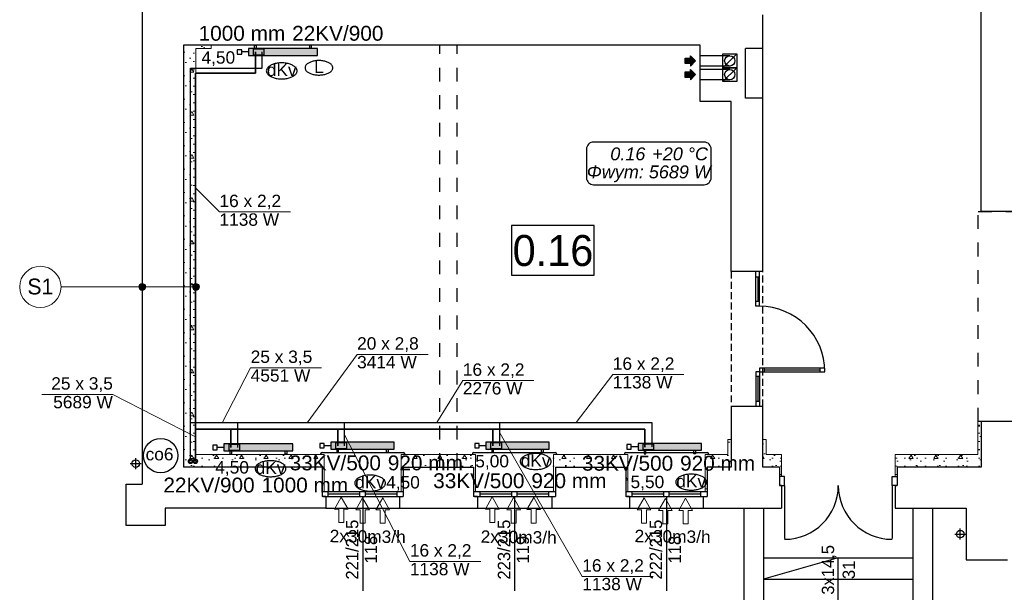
# Model space of a CAD drawing. Header units: millimetres. Extents: x 45180 to 119519, y 31297 to 302414.
# Tile 8 of 97: x 57471 to 71765, y 90030 to 98349. Entities that reach past the tile are written whole.
import ezdxf
from ezdxf.lldxf.tags import DXFTag

# ---------------------------------------------------------------- set-up
doc = ezdxf.new("R2010")
doc.units = ezdxf.units.MM
doc.header["$MEASUREMENT"] = 0
for name, pattern in [('Krawędzie ukryte', [150, 100, -50]), ('PHANTOM', [2.5, 1.25, -0.25, 0.25, -0.25, 0.25, -0.25]), ('Przerywana', [400, 200, -200])]:
    doc.linetypes.add(name, pattern=pattern)
doc.layers.get('0').update_dxf_attribs({"color": 252})
for name, color, linetype in [('#opisy', 7, 'Continuous'), ('#podkład', 252, 'Continuous'), ('IS_Armatura_podłączeniowa_grz._dolnozas.', 7, 'SOLID'), ('IS_Armatura_Therm', 7, 'SOLID'), ('IS_Grafika', 7, 'SOLID'), ('IS_Grzejniki_Plan_rzut', 7, 'SOLID'), ('IS_Opisy_działek_Therm', 7, 'SOLID'), ('IS_Text_Armatury_Therm', 7, 'Continuous'), ('IS_Text_Konstrukcji', 7, 'Continuous'), ('IS_Text_Odbiornikow_Therm', 7, 'Continuous')]:
    doc.layers.add(name, color=color, linetype=linetype)
for name, color, linetype, lineweight in [('Arch ocieplenie_Nr_Pióra__21', 252, 'Continuous', 13), ('Arch opisy_Nr_Pióra__21', 252, 'Continuous', 13), ('IS_Powrót', 5, 'DASHDOT', 35), ('IS_Zasilanie', 1, 'SOLID', 30)]:
    doc.layers.add(name, color=color, linetype=linetype, lineweight=lineweight)
doc.styles.add('ARIAL', font='arial.ttf', dxfattribs={"width": 0.75})
doc.styles.add('GENERATED_STYLE_3', font='txt')
doc.styles.add('GENERATED_STYLE_4', font='txt')
doc.styles.add('GENERATED_STYLE_5', font='txt')
doc.styles.get("Standard").update_dxf_attribs({"font": 'arial.ttf', "bigfont": 'BIGFONT.SHX'})
tags = doc.linetypes.add('DASHDOT', pattern=[20, 10, -5, 0, -5]).pattern_tags.tags
tags[10:11] = [DXFTag(74, 4), DXFTag(75, 0), DXFTag(340, '0'), DXFTag(46, 0.0), DXFTag(50, 0.0), DXFTag(44, 0.0), DXFTag(45, 0.0)]
tags[8:9] = [DXFTag(74, 4), DXFTag(75, 0), DXFTag(340, '0'), DXFTag(46, 0.0), DXFTag(50, 0.0), DXFTag(44, 0.0), DXFTag(45, 0.0)]
tags[6:7] = [DXFTag(74, 4), DXFTag(75, 0), DXFTag(340, '0'), DXFTag(46, 0.0), DXFTag(50, 0.0), DXFTag(44, 0.0), DXFTag(45, 0.0)]
tags[4:5] = [DXFTag(74, 4), DXFTag(75, 0), DXFTag(340, '0'), DXFTag(46, 0.0), DXFTag(50, 0.0), DXFTag(44, 0.0), DXFTag(45, 0.0)]
tags = doc.linetypes.add('SOLID', pattern=[10, 10, 0]).pattern_tags.tags
tags[6:7] = [DXFTag(74, 4), DXFTag(75, 0), DXFTag(340, '0'), DXFTag(46, 0.0), DXFTag(50, 0.0), DXFTag(44, 0.0), DXFTag(45, 0.0)]
tags[4:5] = [DXFTag(74, 4), DXFTag(75, 0), DXFTag(340, '0'), DXFTag(46, 0.0), DXFTag(50, 0.0), DXFTag(44, 0.0), DXFTag(45, 0.0)]
pattern_1 = [(0, (0, 0), (0, 623.5383), [60, -300]), (0, (180, 311.8), (0, 623.5383), [60, -300]), (60, (0, 0), (-540, 311.7692), [60, -300]), (60, (360, 0), (-540, 311.7692), [60, -300]), (120, (60, 0), (540, 311.7692), [60, -300]), (120, (420, 0), (540, 311.7692), [60, -300]), (0, (0, 60), (0, 120), [0, -120, 0, -180.00001]), (45, (60, 60), (-84.85282, 84.85282), [0, -90, 0, -150.00001])]

# ---------------------------------------------------------------- blocks, each defined once
blk = doc.blocks.new('Ściana_106', base_point=(-126509, 54284))
at = {"layer": 'Arch ocieplenie_Nr_Pióra__21', "linetype": 'Continuous'}
h = blk.add_hatch(dxfattribs=at)
h.set_pattern_fill('Structural_Concrete', color=256, style=0, pattern_type=2)
h.set_pattern_definition(pattern_1)
h.paths.add_polyline_path([(-126509, 54284), (-126509, 48154), (-126329, 48334), (-126329, 54234)], flags=0)
for p, q in [((-126509, 54284), (-126509, 48154)), ((-126329, 48334), (-126329, 54234))]:
    blk.add_line(p, q, dxfattribs=at)
blk = doc.blocks.new('Ściana_107', base_point=(-126509, 54284))
at = {"layer": 'Arch ocieplenie_Nr_Pióra__21', "linetype": 'Continuous'}
h = blk.add_hatch(dxfattribs=at)
h.set_pattern_fill('Structural_Concrete', color=256, style=0, pattern_type=2)
h.set_pattern_definition(pattern_1)
h.paths.add_polyline_path([(-126329, 54234), (-126109, 54234), (-126109, 54284), (-126509, 54284)], flags=0)
for p, q in [((-126109, 54284), (-126509, 54284)), ((-126329, 54234), (-126109, 54234)), ((-126109, 54234), (-126109, 54284))]:
    blk.add_line(p, q, dxfattribs=at)
blk = doc.blocks.new('Ściana_108', base_point=(-124499, 47794))
at = {"layer": 'Arch ocieplenie_Nr_Pióra__21', "linetype": 'Continuous'}
h = blk.add_hatch(dxfattribs=at)
h.set_pattern_fill('Structural_Concrete', color=256, style=0, pattern_type=2)
h.set_pattern_definition(pattern_1)
h.paths.add_polyline_path([(-124469, 47794), (-124469, 48334), (-124499, 48154), (-124499, 47794)], flags=0)
for p, q in [((-124469, 47794), (-124469, 48334)), ((-124499, 48154), (-124499, 47794)), ((-124499, 47794), (-124469, 47794))]:
    blk.add_line(p, q, dxfattribs=at)
blk = doc.blocks.new('Ściana_109', base_point=(-123319, 47794))
at = {"layer": 'Arch ocieplenie_Nr_Pióra__21', "linetype": 'Continuous'}
h = blk.add_hatch(dxfattribs=at)
h.set_pattern_fill('Structural_Concrete', color=256, style=0, pattern_type=2)
h.set_pattern_definition(pattern_1)
h.paths.add_polyline_path([(-123319, 47794), (-123319, 48154), (-123349, 48334), (-123349, 47794)], flags=0)
for p, q in [((-123349, 48334), (-123349, 47794)), ((-123319, 47794), (-123319, 48154)), ((-123349, 47794), (-123319, 47794))]:
    blk.add_line(p, q, dxfattribs=at)
blk = doc.blocks.new('Ściana_110', base_point=(-122299, 47794))
at = {"layer": 'Arch ocieplenie_Nr_Pióra__21', "linetype": 'Continuous'}
h = blk.add_hatch(dxfattribs=at)
h.set_pattern_fill('Structural_Concrete', color=256, style=0, pattern_type=2)
h.set_pattern_definition(pattern_1)
h.paths.add_polyline_path([(-122269, 47794), (-122269, 48334), (-122299, 48154), (-122299, 47794)], flags=0)
for p, q in [((-122269, 47794), (-122269, 48334)), ((-122299, 48154), (-122299, 47794)), ((-122299, 47794), (-122269, 47794))]:
    blk.add_line(p, q, dxfattribs=at)
blk = doc.blocks.new('Ściana_111', base_point=(-121109, 47794))
at = {"layer": 'Arch ocieplenie_Nr_Pióra__21', "linetype": 'Continuous'}
h = blk.add_hatch(dxfattribs=at)
h.set_pattern_fill('Structural_Concrete', color=256, style=0, pattern_type=2)
h.set_pattern_definition(pattern_1)
h.paths.add_polyline_path([(-121109, 47794), (-121109, 48154), (-121139, 48334), (-121139, 47794)], flags=0)
for p, q in [((-121139, 48334), (-121139, 47794)), ((-121109, 47794), (-121109, 48154)), ((-121139, 47794), (-121109, 47794))]:
    blk.add_line(p, q, dxfattribs=at)
blk = doc.blocks.new('Ściana_112', base_point=(-120089, 47794))
at = {"layer": 'Arch ocieplenie_Nr_Pióra__21', "linetype": 'Continuous'}
h = blk.add_hatch(dxfattribs=at)
h.set_pattern_fill('Structural_Concrete', color=256, style=0, pattern_type=2)
h.set_pattern_definition(pattern_1)
h.paths.add_polyline_path([(-120059, 47794), (-120059, 48334), (-120089, 48154), (-120089, 47794)], flags=0)
for p, q in [((-120059, 47794), (-120059, 48334)), ((-120089, 48154), (-120089, 47794)), ((-120089, 47794), (-120059, 47794))]:
    blk.add_line(p, q, dxfattribs=at)
blk = doc.blocks.new('Ściana_113', base_point=(-118909, 47794))
at = {"layer": 'Arch ocieplenie_Nr_Pióra__21', "linetype": 'Continuous'}
h = blk.add_hatch(dxfattribs=at)
h.set_pattern_fill('Structural_Concrete', color=256, style=0, pattern_type=2)
h.set_pattern_definition(pattern_1)
h.paths.add_polyline_path([(-118909, 47794), (-118909, 48154), (-118939, 48334), (-118939, 47794)], flags=0)
for p, q in [((-118939, 48334), (-118939, 47794)), ((-118909, 47794), (-118909, 48154)), ((-118939, 47794), (-118909, 47794))]:
    blk.add_line(p, q, dxfattribs=at)
blk = doc.blocks.new('Ściana_114', base_point=(-118099, 48554))
at = {"layer": 'Arch ocieplenie_Nr_Pióra__21', "linetype": 'Continuous'}
h = blk.add_hatch(dxfattribs=at)
h.set_pattern_fill('Structural_Concrete', color=256, style=0, pattern_type=2)
h.set_pattern_definition(pattern_1)
h.paths.add_polyline_path([(-118099, 48554), (-118099, 48154), (-118049, 48334), (-118049, 48554)], flags=0)
for p, q in [((-118099, 48554), (-118099, 48154)), ((-118049, 48554), (-118099, 48554)), ((-118049, 48334), (-118049, 48554))]:
    blk.add_line(p, q, dxfattribs=at)
blk = doc.blocks.new('Ściana_115', base_point=(-126509, 48154))
at = {"layer": 'Arch ocieplenie_Nr_Pióra__21', "linetype": 'Continuous'}
h = blk.add_hatch(dxfattribs=at)
h.set_pattern_fill('Structural_Concrete', color=256, style=0, pattern_type=2)
h.set_pattern_definition(pattern_1)
h.paths.add_polyline_path([(-126509, 48154), (-124499, 48154), (-124469, 48334), (-126329, 48334)], flags=0)
for p, q in [((-124469, 48334), (-126329, 48334)), ((-126509, 48154), (-124499, 48154))]:
    blk.add_line(p, q, dxfattribs=at)
blk = doc.blocks.new('Ściana_116', base_point=(-123319, 48154))
at = {"layer": 'Arch ocieplenie_Nr_Pióra__21', "linetype": 'Continuous'}
h = blk.add_hatch(dxfattribs=at)
h.set_pattern_fill('Structural_Concrete', color=256, style=0, pattern_type=2)
h.set_pattern_definition(pattern_1)
h.paths.add_polyline_path([(-123319, 48154), (-122299, 48154), (-122269, 48334), (-123349, 48334)], flags=0)
for p, q in [((-122269, 48334), (-123349, 48334)), ((-123319, 48154), (-122299, 48154))]:
    blk.add_line(p, q, dxfattribs=at)
blk = doc.blocks.new('Ściana_117', base_point=(-121109, 48154))
at = {"layer": 'Arch ocieplenie_Nr_Pióra__21', "linetype": 'Continuous'}
h = blk.add_hatch(dxfattribs=at)
h.set_pattern_fill('Structural_Concrete', color=256, style=0, pattern_type=2)
h.set_pattern_definition(pattern_1)
h.paths.add_polyline_path([(-121109, 48154), (-120089, 48154), (-120059, 48334), (-121139, 48334)], flags=0)
for p, q in [((-120059, 48334), (-121139, 48334)), ((-121109, 48154), (-120089, 48154))]:
    blk.add_line(p, q, dxfattribs=at)
blk = doc.blocks.new('Ściana_118', base_point=(-118909, 48154))
at = {"layer": 'Arch ocieplenie_Nr_Pióra__21', "linetype": 'Continuous'}
h = blk.add_hatch(dxfattribs=at)
h.set_pattern_fill('Structural_Concrete', color=256, style=0, pattern_type=2)
h.set_pattern_definition(pattern_1)
h.paths.add_polyline_path([(-118909, 48154), (-118559, 48154), (-118609, 48334), (-118939, 48334)], flags=0)
for p, q in [((-118609, 48334), (-118939, 48334)), ((-118909, 48154), (-118559, 48154))]:
    blk.add_line(p, q, dxfattribs=at)
blk = doc.blocks.new('Ściana_119', base_point=(-114929, 48154))
at = {"layer": 'Arch ocieplenie_Nr_Pióra__21', "linetype": 'Continuous'}
h = blk.add_hatch(dxfattribs=at)
h.set_pattern_fill('Structural_Concrete', color=256, style=0, pattern_type=2)
h.set_pattern_definition(pattern_1)
h.paths.add_polyline_path([(-114929, 48154), (-114929, 48814), (-114979, 48814), (-114979, 48334)], flags=0)
for p, q in [((-114929, 48814), (-114979, 48814)), ((-114979, 48814), (-114979, 48334)), ((-114929, 48154), (-114929, 48814))]:
    blk.add_line(p, q, dxfattribs=at)
blk = doc.blocks.new('Ściana_121', base_point=(-117859, 48019))
at = {"layer": 'Arch ocieplenie_Nr_Pióra__21', "linetype": 'Continuous'}
h = blk.add_hatch(dxfattribs=at)
h.set_pattern_fill('Structural_Concrete', color=256, style=0, pattern_type=2)
h.set_pattern_definition(pattern_1)
h.paths.add_polyline_path([(-117829, 48019), (-117829, 48334), (-117859, 48154), (-117859, 48019)], flags=0)
for p, q in [((-117829, 48019), (-117829, 48334)), ((-117859, 48154), (-117859, 48019)), ((-117859, 48019), (-117829, 48019))]:
    blk.add_line(p, q, dxfattribs=at)
blk = doc.blocks.new('Ściana_122', base_point=(-116149, 48154))
at = {"layer": 'Arch ocieplenie_Nr_Pióra__21', "linetype": 'Continuous'}
h = blk.add_hatch(dxfattribs=at)
h.set_pattern_fill('Structural_Concrete', color=256, style=0, pattern_type=2)
h.set_pattern_definition(pattern_1)
h.paths.add_polyline_path([(-116179, 48334), (-116179, 48014), (-116149, 48014), (-116149, 48154)], flags=0)
for p, q in [((-116179, 48334), (-116179, 48014)), ((-116149, 48014), (-116149, 48154)), ((-116179, 48014), (-116149, 48014))]:
    blk.add_line(p, q, dxfattribs=at)
blk = doc.blocks.new('Ściana_123', base_point=(-118099, 48154))
at = {"layer": 'Arch ocieplenie_Nr_Pióra__21', "linetype": 'Continuous'}
h = blk.add_hatch(dxfattribs=at)
h.set_pattern_fill('Structural_Concrete', color=256, style=0, pattern_type=2)
h.set_pattern_definition(pattern_1)
h.paths.add_polyline_path([(-118099, 48154), (-117859, 48154), (-117829, 48334), (-118049, 48334)], flags=0)
for p, q in [((-117829, 48334), (-118049, 48334)), ((-118099, 48154), (-117859, 48154))]:
    blk.add_line(p, q, dxfattribs=at)
blk = doc.blocks.new('Ściana_124', base_point=(-116149, 48154))
at = {"layer": 'Arch ocieplenie_Nr_Pióra__21', "linetype": 'Continuous'}
h = blk.add_hatch(dxfattribs=at)
h.set_pattern_fill('Structural_Concrete', color=256, style=0, pattern_type=2)
h.set_pattern_definition(pattern_1)
h.paths.add_polyline_path([(-116149, 48154), (-114929, 48154), (-114979, 48334), (-116179, 48334)], flags=0)
for p, q in [((-114979, 48334), (-116179, 48334)), ((-116149, 48154), (-114929, 48154))]:
    blk.add_line(p, q, dxfattribs=at)
blk = doc.blocks.new('Ściana_130', base_point=(-118559, 48154))
at = {"layer": 'Arch ocieplenie_Nr_Pióra__21', "linetype": 'Continuous'}
h = blk.add_hatch(dxfattribs=at)
h.set_pattern_fill('Structural_Concrete', color=256, style=0, pattern_type=2)
h.set_pattern_definition(pattern_1)
h.paths.add_polyline_path([(-118559, 48154), (-118559, 48554), (-118609, 48554), (-118609, 48334)], flags=0)
for p, q in [((-118559, 48554), (-118609, 48554)), ((-118609, 48554), (-118609, 48334)), ((-118559, 48154), (-118559, 48554))]:
    blk.add_line(p, q, dxfattribs=at)
blk = doc.blocks.new('Linia_10', base_point=(-126329, 50770))
at = {"layer": 'Arch opisy_Nr_Pióra__21', "linetype": 'Continuous'}
for points in [[(-127059, 50770), (-127063, 50789), (-127073, 50805), (-127090, 50816), (-127109, 50820), (-127128, 50816), (-127144, 50805), (-127155, 50789), (-127159, 50770), (-127155, 50751), (-127144, 50734), (-127128, 50724), (-127109, 50720), (-127090, 50724), (-127073, 50734), (-127063, 50751)], [(-126279, 50770), (-126283, 50789), (-126293, 50805), (-126310, 50816), (-126329, 50820), (-126348, 50816), (-126364, 50805), (-126375, 50789), (-126379, 50770), (-126375, 50751), (-126364, 50734), (-126348, 50724), (-126329, 50720), (-126310, 50724), (-126293, 50734), (-126283, 50751)]]:
    blk.add_hatch(color=256, dxfattribs=at).paths.add_polyline_path(points, flags=0)
blk.add_line((-126379, 50770), (-127059, 50770), dxfattribs=at)
for centre in [(-127109, 50770), (-126329, 50770)]:
    blk.add_circle(centre, 50, dxfattribs=at)
blk = doc.blocks.new('Linia_11', base_point=(-127109, 50770))
at = {"layer": 'Arch opisy_Nr_Pióra__21', "linetype": 'Continuous'}
blk.add_line((-127109, 50770), (-128288, 50770), dxfattribs=at)
blk.add_circle((-128588, 50770), 300, dxfattribs=at)
blk = doc.blocks.new('E210168')
at = {"color": 7, "lineweight": 13}
for p, q in [((19.4, 19.8), (19.4, 13.6)), ((19.4, 19.8), (37, 9.9)), ((19.4, 0), (37, 9.9)), ((19.4, 6.2), (19.4, 0))]:
    blk.add_line(p, q, dxfattribs=at)
blk.add_lwpolyline([(19.4, 13.6), (0, 13.6), (0, 6.2), (19.4, 6.2)], dxfattribs=at)

msp = doc.modelspace()

# ---------------------------------------------------------------- hatches: boundary and pattern name
at = {"layer": '#podkład', "linetype": 'Continuous'}
for points in [[(67210, 97675), (67210, 97710), (67130, 97710), (67130, 97790), (67210, 97790), (67210, 97825), (67280, 97750)], [(67210, 97475), (67210, 97510), (67130, 97510), (67130, 97590), (67210, 97590), (67210, 97625), (67280, 97550)]]:
    msp.add_hatch(color=256, dxfattribs=at).paths.add_polyline_path(points, flags=0)
at = {"layer": 'IS_Grzejniki_Plan_rzut', "ltscale": 10}
for points in [[(61792, 97930), (60792, 97930), (60792, 97830), (61792, 97830)], [(61988, 92110), (62908, 92110), (62908, 92210), (61988, 92210)], [(64238, 92110), (65158, 92110), (65158, 92210), (64238, 92210)], [(60436, 92085), (61436, 92085), (61436, 92185), (60436, 92185)], [(66448, 92094), (67368, 92094), (67368, 92194), (66448, 92194)]]:
    msp.add_hatch(color=251, dxfattribs=at).paths.add_polyline_path(points)

# ---------------------------------------------------------------- linework, layer by layer
at = {"layer": '#podkład', "linetype": 'Continuous'}
for p, q in [((59250, 104840), (59250, 91600)), ((71430, 95560), (71430, 102630)), ((68260, 94690), (68260, 98420)), ((67350, 97980), (59850, 97980)), ((59850, 97980), (59850, 91850)), ((67350, 97160), (67350, 97980)), ((68260, 97930), (68010, 97930)), ((68010, 97210), (68010, 97930)), ((68260, 97210), (68260, 97930)), ((67130, 97710), (67130, 97790)), ((67130, 97790), (67210, 97790)), ((67280, 97750), (67210, 97825)), ((67210, 97790), (67210, 97825)), ((67780, 97825), (67350, 97825)), ((67680, 97650), (67680, 97850)), ((67680, 97850), (67880, 97850)), ((67680, 97650), (67880, 97850)), ((67880, 97850), (67880, 97650)), ((67210, 97710), (67130, 97710)), ((67280, 97750), (67210, 97675)), ((67210, 97710), (67210, 97675)), ((67780, 97675), (67350, 97675)), ((67680, 97450), (67680, 97650)), ((67680, 97650), (67880, 97650)), ((67680, 97450), (67880, 97650)), ((67880, 97650), (67680, 97650)), ((67880, 97650), (67880, 97450)), ((67130, 97510), (67130, 97590)), ((67130, 97590), (67210, 97590)), ((67210, 97510), (67130, 97510)), ((67280, 97550), (67210, 97625)), ((67210, 97590), (67210, 97625)), ((67280, 97550), (67210, 97475)), ((67210, 97510), (67210, 97475)), ((67780, 97625), (67350, 97625)), ((67780, 97475), (67350, 97475)), ((67880, 97450), (67680, 97450)), ((68260, 97210), (68010, 97210)), ((67800, 97160), (67350, 97160)), ((67800, 94690), (67800, 97160)), ((71910, 95560), (71430, 95560)), ((64613, 95357), (64613, 94637)), ((65813, 95357), (64613, 95357)), ((65813, 94637), (65813, 95357)), ((64613, 94637), (65813, 94637)), ((68260, 94690), (67800, 94690)), ((68160, 94185), (68160, 94690)), ((68210, 94185), (68210, 94690)), ((68210, 94610), (68160, 94610)), ((68185, 94610), (68185, 94255)), ((68210, 94255), (68160, 94255)), ((68210, 94185), (68160, 94185)), ((68210, 93235), (68160, 93235)), ((68160, 93235), (68160, 92730)), ((69160, 93285), (68210, 93285)), ((68210, 93285), (68210, 93235)), ((68210, 93235), (69160, 93235)), ((68210, 93235), (68210, 92730)), ((68280, 93285), (68280, 93235)), ((68280, 93260), (69090, 93260)), ((69090, 93235), (69090, 93285)), ((69160, 93235), (69160, 93285)), ((68210, 93165), (68160, 93165)), ((68185, 93165), (68185, 92800)), ((68210, 92800), (68160, 92800)), ((68260, 92730), (67800, 92730)), ((67800, 92730), (67800, 91850)), ((68260, 91850), (68260, 92730)), ((71910, 92510), (71430, 92510)), ((71430, 92510), (71430, 91850)), ((61860, 92060), (63040, 92060)), ((64065, 92060), (65245, 92060)), ((66270, 92060), (67450, 92060)), ((59155, 91820), (59155, 91980)), ((61840, 92040), (61840, 92025)), ((63060, 92040), (63060, 92025)), ((64045, 92040), (64045, 92025)), ((65265, 92040), (65265, 92025)), ((66250, 92040), (66250, 92025)), ((67470, 92040), (67470, 92025)), ((59075, 91900), (59235, 91900)), ((61860, 91850), (59850, 91850)), ((61860, 91850), (61860, 91420)), ((63040, 91850), (63040, 91420)), ((63040, 91850), (64060, 91850)), ((64060, 91850), (64060, 91420)), ((65250, 91850), (65250, 91420)), ((65250, 91850), (66270, 91850)), ((66270, 91850), (66270, 91420)), ((67800, 91850), (67450, 91850)), ((67450, 91850), (67450, 91420)), ((68500, 91850), (68260, 91850)), ((68500, 91850), (68500, 91580)), ((71430, 91850), (70210, 91850)), ((70210, 91850), (70210, 91580)), ((68575, 91710), (68500, 91710)), ((68575, 91580), (68575, 91710)), ((70135, 91580), (70135, 91710)), ((70135, 91710), (70210, 91710)), ((59015, 91000), (59015, 91600)), ((59015, 91600), (59250, 91600)), ((63030, 91490), (61870, 91490)), ((61950, 91420), (61950, 91490)), ((62410, 91420), (62410, 91490)), ((62490, 91420), (62490, 91490)), ((62950, 91420), (62950, 91490)), ((65235, 91490), (64075, 91490)), ((64155, 91420), (64155, 91490)), ((64615, 91420), (64615, 91490)), ((64695, 91420), (64695, 91490)), ((65155, 91420), (65155, 91490)), ((67440, 91490), (66280, 91490)), ((66360, 91420), (66360, 91490)), ((66820, 91420), (66820, 91490)), ((66900, 91420), (66900, 91490)), ((67360, 91420), (67360, 91490)), ((68500, 91580), (68575, 91580)), ((68530, 91580), (68500, 91580)), ((68530, 91580), (68530, 91250)), ((68575, 91580), (68575, 90810)), ((70210, 91580), (70135, 91580)), ((70135, 91580), (70135, 90810)), ((70180, 91580), (70180, 91250)), ((70180, 91580), (70210, 91580)), ((61915, 91420), (61860, 91420)), ((61870, 91420), (63030, 91420)), ((61915, 91420), (61915, 91250)), ((62410, 91455), (61950, 91455)), ((62450, 91420), (62450, 90050)), ((62950, 91455), (62490, 91455)), ((62985, 91420), (62985, 91250)), ((62985, 91420), (63040, 91420)), ((64115, 91420), (64060, 91420)), ((64075, 91420), (65235, 91420)), ((64115, 91420), (64115, 91250)), ((64615, 91455), (64155, 91455)), ((64655, 91420), (64655, 90050)), ((65155, 91455), (64695, 91455)), ((65195, 91420), (65195, 91250)), ((65195, 91420), (65250, 91420)), ((66325, 91420), (66270, 91420)), ((66280, 91420), (67440, 91420)), ((66325, 91420), (66325, 91250)), ((66820, 91455), (66360, 91455)), ((66860, 91420), (66860, 90050)), ((67360, 91455), (66900, 91455)), ((67395, 91420), (67395, 91250)), ((67395, 91420), (67450, 91420)), ((61915, 91250), (59585, 91250)), ((59585, 91250), (59585, 91000)), ((61915, 91250), (62985, 91250)), ((62985, 91250), (64115, 91250)), ((64115, 91250), (65195, 91250)), ((65195, 91250), (66325, 91250)), ((66325, 91250), (67395, 91250)), ((67395, 91250), (68530, 91250)), ((67990, 89500), (67990, 91250)), ((68270, 91250), (68270, 89500)), ((70180, 91250), (71210, 91250)), ((70440, 89500), (70440, 91250)), ((70720, 91250), (70720, 89500)), ((71210, 91250), (71210, 90500)), ((59585, 91000), (59015, 91000)), ((71125, 90795), (71125, 90955)), ((71045, 90875), (71205, 90875)), ((68270, 90530), (70440, 90530)), ((69355, 90530), (68270, 90220)), ((69355, 89910), (69355, 90530)), ((71210, 90500), (71810, 90500)), ((68270, 90220), (70440, 90220))]:
    msp.add_line(p, q, dxfattribs=at)
at = {"layer": '#podkład', "linetype": 'Przerywana'}
for p, q in [((63570, 91850), (63570, 97980)), ((63820, 91850), (63820, 97980)), ((71385, 92510), (71385, 95560)), ((71385, 95560), (71955, 95560)), ((71955, 92510), (71385, 92510))]:
    msp.add_line(p, q, dxfattribs=at)
at = {"layer": '#podkład', "linetype": 'Krawędzie ukryte'}
for p, q in [((67800, 94690), (67800, 92730)), ((68260, 92730), (68260, 94690))]:
    msp.add_line(p, q, dxfattribs=at)
at = {"layer": '#podkład', "linetype": 'Continuous'}
for centre, radius in [((67780, 97750), 75), ((67780, 97550), 75), ((59155, 91900), 55), ((71125, 90875), 55)]:
    msp.add_circle(centre, radius, dxfattribs=at)
for centre, radius, start, end in [((68210, 93235), 950, 0, 90), ((61860, 92040), 20, 90, 180), ((63040, 92040), 20, 0, 90), ((64065, 92040), 20, 90, 180), ((65245, 92040), 20, 0, 90), ((66270, 92040), 20, 90, 180), ((67450, 92040), 20, 0, 90), ((68575, 91580), 780, 270, 0), ((70135, 91580), 780, 180, 270)]:
    msp.add_arc(centre, radius, start, end, dxfattribs=at)
at = {"layer": 'IS_Armatura_podłączeniowa_grz._dolnozas.', "ltscale": 10}
for p, q in [((61022, 97920), (60862, 97920)), ((60862, 97920), (60862, 97840)), ((61022, 97840), (61022, 97920)), ((61022, 97920), (61022, 97920)), ((60862, 97840), (61022, 97840)), ((62218, 92200), (62058, 92200)), ((62058, 92200), (62058, 92120)), ((62218, 92120), (62218, 92200)), ((64468, 92200), (64308, 92200)), ((64308, 92200), (64308, 92120)), ((64468, 92120), (64468, 92200)), ((60666, 92175), (60506, 92175)), ((60506, 92175), (60506, 92095)), ((60506, 92095), (60666, 92095)), ((60506, 92095), (60506, 92095)), ((60666, 92095), (60666, 92175)), ((62058, 92120), (62218, 92120)), ((62058, 92120), (62058, 92120)), ((64308, 92120), (64468, 92120)), ((64308, 92120), (64308, 92120)), ((66678, 92184), (66518, 92184)), ((66518, 92184), (66518, 92104)), ((66518, 92104), (66678, 92104)), ((66518, 92104), (66518, 92104)), ((66678, 92104), (66678, 92184))]:
    msp.add_line(p, q, dxfattribs=at)
at = {"layer": 'IS_Armatura_Therm', "ltscale": 10}
for p, q in [((60695, 97912), (60630, 97912)), ((60630, 97912), (60630, 97847)), ((60630, 97847), (60695, 97847)), ((60695, 97847), (60695, 97912)), ((60792, 97880), (60695, 97880)), ((60339, 92167), (60274, 92167)), ((60274, 92167), (60274, 92102)), ((60274, 92102), (60339, 92102)), ((60339, 92102), (60339, 92167)), ((60436, 92135), (60339, 92135)), ((61890, 92192), (61826, 92192)), ((61826, 92192), (61826, 92127)), ((61826, 92127), (61890, 92127)), ((61890, 92127), (61890, 92192)), ((61988, 92160), (61890, 92160)), ((64140, 92192), (64076, 92192)), ((64076, 92192), (64076, 92127)), ((64076, 92127), (64140, 92127)), ((64140, 92127), (64140, 92192)), ((64238, 92160), (64140, 92160)), ((66350, 92176), (66286, 92176)), ((66286, 92176), (66286, 92111)), ((66286, 92111), (66350, 92111)), ((66350, 92111), (66350, 92176)), ((66448, 92144), (66350, 92144))]:
    msp.add_line(p, q, dxfattribs=at)
at = {"layer": 'IS_Grafika', "ltscale": 10}
for p, q in [((59767, 92063), (59767, 92063)), ((59981, 91668), (59981, 91668))]:
    msp.add_line(p, q, dxfattribs=at)
msp.add_circle((59517, 92016), 250, dxfattribs=at)
for points, knots in [([(61275, 97721), (61264, 97721), (61242, 97720), (61211, 97716), (61181, 97710), (61154, 97703), (61129, 97693), (61107, 97681), (61088, 97669), (61072, 97654), (61061, 97639), (61053, 97622), (61051, 97610), (61051, 97604)], [0, 0, 0, 0, 33.024043, 64.733497, 94.961552, 123.540383, 150.314771, 175.16102, 198.015155, 218.916387, 238.072713, 255.947572, 273.334314, 273.334314, 273.334314, 273.334314]), ([(61498, 97604), (61498, 97610), (61496, 97622), (61489, 97639), (61477, 97654), (61462, 97669), (61443, 97681), (61421, 97693), (61396, 97703), (61368, 97710), (61339, 97716), (61307, 97720), (61286, 97721), (61275, 97721)], [0, 0, 0, 0, 17.386742, 35.2616, 54.417927, 75.319159, 98.173293, 123.019543, 149.793931, 178.372762, 208.600817, 240.310271, 273.334314, 273.334314, 273.334314, 273.334314]), ([(61815, 97754), (61805, 97754), (61786, 97754), (61757, 97750), (61730, 97745), (61706, 97738), (61683, 97729), (61663, 97719), (61646, 97707), (61632, 97694), (61622, 97680), (61615, 97665), (61613, 97654), (61613, 97649)], [0, 0, 0, 0, 29.81303, 58.439291, 85.728194, 111.528232, 135.699277, 158.129661, 178.761629, 197.63058, 214.924287, 231.061128, 246.757311, 246.757311, 246.757311, 246.757311]), ([(61613, 97649), (61613, 97644), (61615, 97633), (61622, 97618), (61632, 97604), (61646, 97591), (61663, 97579), (61683, 97569), (61706, 97560), (61730, 97553), (61757, 97548), (61786, 97545), (61805, 97544), (61815, 97544)], [0, 0, 0, 0, 15.696184, 31.833024, 49.126731, 67.995682, 88.62765, 111.058035, 135.229079, 161.029117, 188.31802, 216.944282, 246.757311, 246.757311, 246.757311, 246.757311]), ([(62017, 97649), (62017, 97654), (62015, 97665), (62008, 97680), (61998, 97694), (61984, 97707), (61967, 97719), (61947, 97729), (61924, 97738), (61900, 97745), (61873, 97750), (61844, 97754), (61825, 97754), (61815, 97754)], [0, 0, 0, 0, 15.696184, 31.833024, 49.126731, 67.995682, 88.62765, 111.058035, 135.229079, 161.029117, 188.31802, 216.944282, 246.757311, 246.757311, 246.757311, 246.757311]), ([(61815, 97544), (61825, 97544), (61844, 97545), (61873, 97548), (61900, 97553), (61924, 97560), (61947, 97569), (61967, 97579), (61984, 97591), (61998, 97604), (62008, 97618), (62015, 97633), (62017, 97644), (62017, 97649)], [0, 0, 0, 0, 29.81303, 58.439291, 85.728194, 111.528232, 135.699277, 158.129661, 178.761629, 197.63058, 214.924287, 231.061128, 246.757311, 246.757311, 246.757311, 246.757311]), ([(61051, 97604), (61051, 97598), (61053, 97587), (61061, 97570), (61072, 97554), (61088, 97540), (61107, 97527), (61129, 97516), (61154, 97506), (61181, 97498), (61211, 97492), (61242, 97489), (61264, 97488), (61275, 97488)], [0, 0, 0, 0, 17.386742, 35.2616, 54.417927, 75.319159, 98.173293, 123.019543, 149.793931, 178.372762, 208.600817, 240.310271, 273.334314, 273.334314, 273.334314, 273.334314]), ([(61275, 97488), (61286, 97488), (61307, 97489), (61339, 97492), (61368, 97498), (61396, 97506), (61421, 97516), (61443, 97527), (61462, 97540), (61477, 97554), (61489, 97570), (61496, 97587), (61498, 97598), (61498, 97604)], [0, 0, 0, 0, 33.024043, 64.733497, 94.961552, 123.540383, 150.314771, 175.16102, 198.015155, 218.916387, 238.072713, 255.947572, 273.334314, 273.334314, 273.334314, 273.334314]), ([(61113, 91942), (61102, 91942), (61080, 91941), (61049, 91938), (61019, 91932), (60992, 91924), (60967, 91914), (60945, 91903), (60926, 91890), (60910, 91876), (60899, 91860), (60891, 91843), (60890, 91831), (60890, 91826)], [0, 0, 0, 0, 33.024043, 64.733497, 94.961552, 123.540383, 150.314771, 175.16102, 198.015155, 218.916387, 238.072713, 255.947572, 273.334314, 273.334314, 273.334314, 273.334314]), ([(61336, 91826), (61336, 91831), (61335, 91843), (61327, 91860), (61316, 91876), (61300, 91890), (61281, 91903), (61259, 91914), (61234, 91924), (61207, 91932), (61177, 91938), (61146, 91941), (61124, 91942), (61113, 91942)], [0, 0, 0, 0, 17.386742, 35.2616, 54.417927, 75.319159, 98.173293, 123.019543, 149.793931, 178.372762, 208.600817, 240.310271, 273.334314, 273.334314, 273.334314, 273.334314]), ([(64961, 92047), (64950, 92047), (64929, 92046), (64897, 92042), (64868, 92036), (64840, 92029), (64815, 92019), (64793, 92007), (64774, 91994), (64759, 91980), (64747, 91965), (64740, 91948), (64738, 91936), (64738, 91930)], [0, 0, 0, 0, 33.024043, 64.733497, 94.961552, 123.540383, 150.314771, 175.16102, 198.015155, 218.916387, 238.072713, 255.947572, 273.334314, 273.334314, 273.334314, 273.334314]), ([(64738, 91930), (64738, 91924), (64740, 91913), (64747, 91896), (64759, 91880), (64774, 91866), (64793, 91853), (64815, 91842), (64840, 91832), (64868, 91824), (64897, 91818), (64929, 91815), (64950, 91814), (64961, 91814)], [0, 0, 0, 0, 17.386742, 35.2616, 54.417927, 75.319159, 98.173293, 123.019543, 149.793931, 178.372762, 208.600817, 240.310271, 273.334314, 273.334314, 273.334314, 273.334314]), ([(65185, 91930), (65185, 91936), (65183, 91948), (65176, 91965), (65164, 91980), (65148, 91994), (65130, 92007), (65107, 92019), (65082, 92029), (65055, 92036), (65025, 92042), (64994, 92046), (64972, 92047), (64961, 92047)], [0, 0, 0, 0, 17.386742, 35.2616, 54.417927, 75.319159, 98.173293, 123.019543, 149.793931, 178.372762, 208.600817, 240.310271, 273.334314, 273.334314, 273.334314, 273.334314]), ([(64961, 91814), (64972, 91814), (64994, 91815), (65025, 91818), (65055, 91824), (65082, 91832), (65107, 91842), (65130, 91853), (65148, 91866), (65164, 91880), (65176, 91896), (65183, 91913), (65185, 91924), (65185, 91930)], [0, 0, 0, 0, 33.024043, 64.733497, 94.961552, 123.540383, 150.314771, 175.16102, 198.015155, 218.916387, 238.072713, 255.947572, 273.334314, 273.334314, 273.334314, 273.334314]), ([(60890, 91826), (60890, 91820), (60891, 91808), (60899, 91791), (60910, 91776), (60926, 91761), (60945, 91748), (60967, 91737), (60992, 91727), (61019, 91719), (61049, 91714), (61080, 91710), (61102, 91709), (61113, 91709)], [0, 0, 0, 0, 17.386742, 35.2616, 54.417927, 75.319159, 98.173293, 123.019543, 149.793931, 178.372762, 208.600817, 240.310271, 273.334314, 273.334314, 273.334314, 273.334314]), ([(61113, 91709), (61124, 91709), (61146, 91710), (61177, 91714), (61207, 91719), (61234, 91727), (61259, 91737), (61281, 91748), (61300, 91761), (61316, 91776), (61327, 91791), (61335, 91808), (61336, 91820), (61336, 91826)], [0, 0, 0, 0, 33.024043, 64.733497, 94.961552, 123.540383, 150.314771, 175.16102, 198.015155, 218.916387, 238.072713, 255.947572, 273.334314, 273.334314, 273.334314, 273.334314]), ([(62558, 91733), (62547, 91733), (62525, 91732), (62494, 91729), (62464, 91723), (62437, 91715), (62412, 91705), (62390, 91694), (62371, 91681), (62355, 91667), (62344, 91651), (62336, 91634), (62334, 91622), (62334, 91617)], [0, 0, 0, 0, 33.024043, 64.733497, 94.961552, 123.540383, 150.314771, 175.16102, 198.015155, 218.916387, 238.072713, 255.947572, 273.334314, 273.334314, 273.334314, 273.334314]), ([(62781, 91617), (62781, 91622), (62779, 91634), (62772, 91651), (62760, 91667), (62745, 91681), (62726, 91694), (62704, 91705), (62679, 91715), (62651, 91723), (62622, 91729), (62590, 91732), (62569, 91733), (62558, 91733)], [0, 0, 0, 0, 17.386742, 35.2616, 54.417927, 75.319159, 98.173293, 123.019543, 149.793931, 178.372762, 208.600817, 240.310271, 273.334314, 273.334314, 273.334314, 273.334314]), ([(67219, 91747), (67208, 91747), (67186, 91746), (67155, 91742), (67125, 91737), (67098, 91729), (67073, 91719), (67050, 91708), (67032, 91695), (67016, 91680), (67004, 91665), (66997, 91648), (66995, 91636), (66995, 91630)], [0, 0, 0, 0, 33.024043, 64.733497, 94.961552, 123.540383, 150.314771, 175.16102, 198.015155, 218.916387, 238.072713, 255.947572, 273.334314, 273.334314, 273.334314, 273.334314]), ([(66995, 91630), (66995, 91625), (66997, 91613), (67004, 91596), (67016, 91580), (67032, 91566), (67050, 91553), (67073, 91542), (67098, 91532), (67125, 91524), (67155, 91518), (67186, 91515), (67208, 91514), (67219, 91514)], [0, 0, 0, 0, 17.386742, 35.2616, 54.417927, 75.319159, 98.173293, 123.019543, 149.793931, 178.372762, 208.600817, 240.310271, 273.334314, 273.334314, 273.334314, 273.334314]), ([(67442, 91630), (67442, 91636), (67440, 91648), (67433, 91665), (67421, 91680), (67406, 91695), (67387, 91708), (67365, 91719), (67340, 91729), (67312, 91737), (67283, 91742), (67251, 91746), (67230, 91747), (67219, 91747)], [0, 0, 0, 0, 17.386742, 35.2616, 54.417927, 75.319159, 98.173293, 123.019543, 149.793931, 178.372762, 208.600817, 240.310271, 273.334314, 273.334314, 273.334314, 273.334314]), ([(67219, 91514), (67230, 91514), (67251, 91515), (67283, 91518), (67312, 91524), (67340, 91532), (67365, 91542), (67387, 91553), (67406, 91566), (67421, 91580), (67433, 91596), (67440, 91613), (67442, 91625), (67442, 91630)], [0, 0, 0, 0, 33.024043, 64.733497, 94.961552, 123.540383, 150.314771, 175.16102, 198.015155, 218.916387, 238.072713, 255.947572, 273.334314, 273.334314, 273.334314, 273.334314]), ([(62334, 91617), (62334, 91611), (62336, 91599), (62344, 91582), (62355, 91567), (62371, 91552), (62390, 91539), (62412, 91528), (62437, 91518), (62464, 91510), (62494, 91504), (62525, 91501), (62547, 91500), (62558, 91500)], [0, 0, 0, 0, 17.386742, 35.2616, 54.417927, 75.319159, 98.173293, 123.019543, 149.793931, 178.372762, 208.600817, 240.310271, 273.334314, 273.334314, 273.334314, 273.334314]), ([(62558, 91500), (62569, 91500), (62590, 91501), (62622, 91504), (62651, 91510), (62679, 91518), (62704, 91528), (62726, 91539), (62745, 91552), (62760, 91567), (62772, 91582), (62779, 91599), (62781, 91611), (62781, 91617)], [0, 0, 0, 0, 33.024043, 64.733497, 94.961552, 123.540383, 150.314771, 175.16102, 198.015155, 218.916387, 238.072713, 255.947572, 273.334314, 273.334314, 273.334314, 273.334314])]:
    msp.add_open_spline(points, degree=3, knots=knots, dxfattribs=at)
at = {"layer": 'IS_Grzejniki_Plan_rzut', "ltscale": 10}
for p, q in [((61792, 97930), (60792, 97930)), ((60792, 97930), (60792, 97830)), ((60880, 97930), (60880, 97980)), ((60880, 97980), (60905, 97980)), ((60905, 97980), (60905, 97930)), ((61705, 97980), (61680, 97980)), ((61680, 97980), (61680, 97930)), ((61705, 97930), (61705, 97980)), ((61792, 97830), (61792, 97930)), ((61792, 97930), (61792, 97930)), ((60792, 97830), (61792, 97830)), ((62908, 92210), (61988, 92210)), ((61988, 92210), (61988, 92110)), ((62908, 92110), (62908, 92210)), ((65158, 92210), (64238, 92210)), ((64238, 92210), (64238, 92110)), ((65158, 92110), (65158, 92210)), ((61436, 92185), (60436, 92185)), ((60436, 92185), (60436, 92085)), ((60436, 92085), (61436, 92085)), ((60436, 92085), (60436, 92085)), ((60524, 92085), (60524, 92035)), ((60549, 92035), (60549, 92085)), ((61324, 92035), (61324, 92085)), ((61349, 92085), (61349, 92035)), ((61436, 92085), (61436, 92185)), ((61988, 92110), (62908, 92110)), ((61988, 92110), (61988, 92110)), ((62076, 92110), (62076, 92060)), ((62076, 92060), (62100, 92060)), ((62100, 92060), (62100, 92110)), ((62796, 92060), (62796, 92110)), ((62820, 92060), (62796, 92060)), ((62820, 92110), (62820, 92060)), ((64238, 92110), (65158, 92110)), ((64238, 92110), (64238, 92110)), ((64326, 92110), (64326, 92060)), ((64326, 92060), (64350, 92060)), ((64350, 92060), (64350, 92110)), ((65046, 92060), (65046, 92110)), ((65070, 92060), (65046, 92060)), ((65070, 92110), (65070, 92060)), ((67368, 92194), (66448, 92194)), ((66448, 92194), (66448, 92094)), ((66448, 92094), (67368, 92094)), ((66448, 92094), (66448, 92094)), ((66536, 92094), (66536, 92044)), ((66560, 92044), (66560, 92094)), ((67256, 92044), (67256, 92094)), ((67280, 92094), (67280, 92044)), ((67368, 92094), (67368, 92194)), ((60524, 92035), (60549, 92035)), ((61349, 92035), (61324, 92035)), ((66536, 92044), (66560, 92044)), ((67280, 92044), (67256, 92044))]:
    msp.add_line(p, q, dxfattribs=at)
at = {"layer": 'IS_Opisy_działek_Therm', "lineweight": 5, "ltscale": 10}
for p, q in [((60021, 95907), (60371, 95557)), ((60371, 95557), (61401, 95557)), ((61642, 92494), (62369, 93486)), ((62369, 93486), (63399, 93486)), ((60412, 92493), (60824, 93293)), ((60824, 93293), (61854, 93293)), ((63525, 92496), (63904, 93106)), ((63904, 93106), (64934, 93106)), ((65549, 92498), (66081, 93193)), ((66081, 93193), (67111, 93193)), ((58824, 92905), (57794, 92905)), ((60031, 92284), (58824, 92905)), ((62186, 92316), (63135, 90480)), ((64446, 92338), (65638, 90261)), ((63135, 90480), (64165, 90480)), ((65638, 90261), (66668, 90261))]:
    msp.add_line(p, q, dxfattribs=at)
at = {"layer": 'IS_Powrót', "ltscale": 10}
for p, q in [((60892, 97570), (60892, 97880)), ((60021, 92616), (60021, 97570)), ((60021, 97570), (60892, 97570)), ((60021, 91935), (60021, 92616)), ((60021, 92398), (66548, 92398)), ((60536, 92135), (60536, 92398)), ((62088, 92160), (62088, 92398)), ((64338, 92398), (64338, 92160)), ((66548, 92398), (66548, 92139))]:
    msp.add_line(p, q, dxfattribs=at)
at = {"layer": 'IS_Powrót', "color": 5, "lineweight": 0, "ltscale": 20}
msp.add_circle((60021, 91935), 34.1, dxfattribs=at)
at = {"layer": 'IS_Powrót', "color": 5, "lineweight": 30, "ltscale": 20}
msp.add_circle((60021, 91935), 22.1, dxfattribs=at)
at = {"layer": 'IS_Text_Konstrukcji', "linetype": 'SOLID', "ltscale": 10}
msp.add_lwpolyline([(65803, 95950), (67406, 95950, 0.414214), (67509, 96053), (67509, 96466, 0.414214), (67406, 96570), (65803, 96570, 0.414214), (65699, 96466), (65699, 96053, 0.414214), (65803, 95950)], format="xyb", dxfattribs=at)
at = {"layer": 'IS_Zasilanie', "ltscale": 10}
for p, q in [((60992, 97646), (60992, 97880)), ((59951, 92710), (59951, 97646)), ((59951, 97646), (60992, 97646)), ((59951, 91934), (59951, 92710)), ((59951, 92498), (66648, 92498)), ((60636, 92135), (60636, 92498)), ((62188, 92160), (62186, 92498)), ((64438, 92498), (64438, 92160)), ((66648, 92498), (66648, 92144))]:
    msp.add_line(p, q, dxfattribs=at)
at = {"layer": 'IS_Zasilanie', "color": 1, "linetype": 'PHANTOM', "lineweight": 0, "ltscale": 250}
msp.add_circle((59951, 91934), 34.1, dxfattribs=at)
at = {"layer": 'IS_Zasilanie', "color": 1, "linetype": 'PHANTOM', "lineweight": 30, "ltscale": 250}
msp.add_circle((59951, 91934), 22.1, dxfattribs=at)

# ---------------------------------------------------------------- block references
at = {"layer": '#podkład'}
for name, p in [('Ściana_106', (59850, 97980)), ('Ściana_107', (59850, 97980)), ('Ściana_119', (71430, 91850)), ('Ściana_130', (67800, 91850)), ('Ściana_114', (68260, 92250)), ('Ściana_115', (59850, 91850)), ('Ściana_108', (61860, 91490)), ('Ściana_109', (63040, 91490)), ('Ściana_116', (63040, 91850)), ('Ściana_110', (64060, 91490)), ('Ściana_111', (65250, 91490)), ('Ściana_117', (65250, 91850)), ('Ściana_112', (66270, 91490)), ('Ściana_113', (67450, 91490)), ('Ściana_118', (67450, 91850)), ('Ściana_123', (68260, 91850)), ('Ściana_121', (68500, 91715)), ('Ściana_122', (70210, 91850)), ('Ściana_124', (70210, 91850))]:
    msp.add_blockref(name, p, dxfattribs=at)
at = {"layer": '#podkład', "linetype": 'Continuous'}
for name, p in [('Linia_11', (59250, 94466)), ('Linia_10', (60030, 94466))]:
    msp.add_blockref(name, p, dxfattribs=at)
at = {"color": 7, "lineweight": 5, "xscale": 10, "yscale": 10, "zscale": 10, "rotation": 90.09664922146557}
for p in [(62239, 91044), (62548, 91035), (62841, 91035), (64431, 91046), (64741, 91036), (65033, 91037), (66634, 91035), (66944, 91025), (67237, 91026)]:
    msp.add_blockref('E210168', p, dxfattribs=at)

# ---------------------------------------------------------------- texts
at = {"layer": '#opisy', "color": 7, "lineweight": 0, "style": 'ARIAL'}
for p in [(61970, 90759, 140), (64162, 90750, 140), (66396, 90759, 140)]:
    msp.add_text('2x30m3/h', height=180, rotation=359.2172, dxfattribs=at).set_placement(p)
at = {"layer": '#podkład', "linetype": 'Continuous'}
for s, insert, char_height, attachment_point, style in [('{0.16}', (65213, 94764), 450, 8, 'GENERATED_STYLE_3'), ('{S1}', (57771, 94587), 230, 2, 'GENERATED_STYLE_4')]:
    msp.add_mtext(s, dxfattribs=dict(at, insert=insert, char_height=char_height, attachment_point=attachment_point, style=style))
at = {"layer": '#podkład', "linetype": 'Continuous', "char_height": 180, "width": 1346.33, "attachment_point": 2, "rotation": 90, "style": 'GENERATED_STYLE_5'}
for s, insert, line_spacing_factor in [('{221/215\\P118}', (62207, 90650), 0.909108), ('{223/215\\P119}', (64412, 90650), 0.908754), ('{222/215\\P118}', (66617, 90650), 0.909108), ('{3x14,5\\P31}', (69114, 90356), 1.008452)]:
    msp.add_mtext(s, dxfattribs=dict(at, insert=insert, line_spacing_factor=line_spacing_factor))
at = {"layer": 'IS_Grafika', "ltscale": 10, "char_height": 180}
for s, insert, attachment_point in [('\\fArial|b0|i0;dKv', (61275, 97708), 2), ('\\fArial|b0|i0;L', (61815, 97752), 2), ('\\fArial|b0|i0;co6', (59704, 92127), 3), ('\\fArial|b0|i0;dKv', (61113, 91929), 2), ('\\fArial|b0|i0;dKv', (64961, 92034), 2), ('\\fArial|b0|i0;dKv', (62558, 91720), 2), ('\\fArial|b0|i0;dKv', (67219, 91734), 2)]:
    msp.add_mtext(s, dxfattribs=dict(at, insert=insert, attachment_point=attachment_point))
at = {"layer": 'IS_Opisy_działek_Therm', "ltscale": 10, "char_height": 180}
for s, insert, attachment_point in [('\\fArial|b0|i0;16 x 2,2', (60371, 95593), 7), ('\\fArial|b0|i0;1138 W', (60371, 95535), 1), ('\\fArial|b0|i0;20 x 2,8', (62369, 93522), 7), ('\\fArial|b0|i0;25 x 3,5', (60824, 93329), 7), ('\\fArial|b0|i0;3414 W', (62369, 93464), 1), ('\\fArial|b0|i0;16 x 2,2', (66081, 93229), 7), ('\\fArial|b0|i0;4551 W', (60824, 93271), 1), ('\\fArial|b0|i0;16 x 2,2', (63904, 93142), 7), ('\\fArial|b0|i0;25 x 3,5', (58824, 92941), 9), ('\\fArial|b0|i0;2276 W', (63904, 93084), 1), ('\\fArial|b0|i0;1138 W', (66081, 93172), 1), ('\\fArial|b0|i0;5689 W', (58824, 92883), 3), ('\\fArial|b0|i0;16 x 2,2', (63135, 90516), 7), ('\\fArial|b0|i0;16 x 2,2', (65638, 90297), 7), ('\\fArial|b0|i0;1138 W', (63135, 90458), 1), ('\\fArial|b0|i0;1138 W', (65638, 90240), 1)]:
    msp.add_mtext(s, dxfattribs=dict(at, insert=insert, attachment_point=attachment_point))
at = {"layer": 'IS_Text_Armatury_Therm', "linetype": 'SOLID', "ltscale": 10, "char_height": 180}
for s, insert, attachment_point in [('\\fArial|b0|i0;4,50  ', (60110, 97676), 7), ('\\fArial|b0|i0;5,00  ', (64574, 91812), 9), ('\\fArial|b0|i0;4,50  ', (60799, 91722), 9), ('\\fArial|b0|i0;4,50  ', (63280, 91505), 9), ('\\fArial|b0|i0;5,50  ', (66828, 91510), 9)]:
    msp.add_mtext(s, dxfattribs=dict(at, insert=insert, attachment_point=attachment_point))
at = {"layer": 'IS_Text_Konstrukcji', "linetype": 'SOLID', "ltscale": 10, "char_height": 187.2}
for s, insert, attachment_point in [('\\fArial|b0|i1;0.16', (66554, 96303), 9), ('\\fArial|b0|i1;+20 °C', (66654, 96303), 7), ('\\fArial|b0|i1;Φwym: 5689 W', (66604, 96231), 2)]:
    msp.add_mtext(s, dxfattribs=dict(at, insert=insert, attachment_point=attachment_point))
at = {"layer": 'IS_Text_Odbiornikow_Therm', "linetype": 'SOLID', "ltscale": 10, "char_height": 216}
for s, insert, attachment_point in [('\\fArial|b0|i0;1000 mm', (61326, 98259), 3), ('\\fArial|b0|i0;22KV/900', (61426, 98259), 1), ('\\fArial|b0|i0;33KV/500', (62715, 91799), 9), ('\\fArial|b0|i0;920 mm', (62815, 91799), 7), ('\\fArial|b0|i0;33KV/500', (66958, 91794), 9), ('\\fArial|b0|i0;920 mm', (67058, 91794), 7), ('\\fArial|b0|i0;33KV/500', (64799, 91540), 9), ('\\fArial|b0|i0;22KV/900', (60882, 91477), 9), ('\\fArial|b0|i0;1000 mm', (60982, 91477), 7), ('\\fArial|b0|i0;920 mm', (64899, 91540), 7)]:
    msp.add_mtext(s, dxfattribs=dict(at, insert=insert, attachment_point=attachment_point))

doc.saveas('drawing.dxf')
